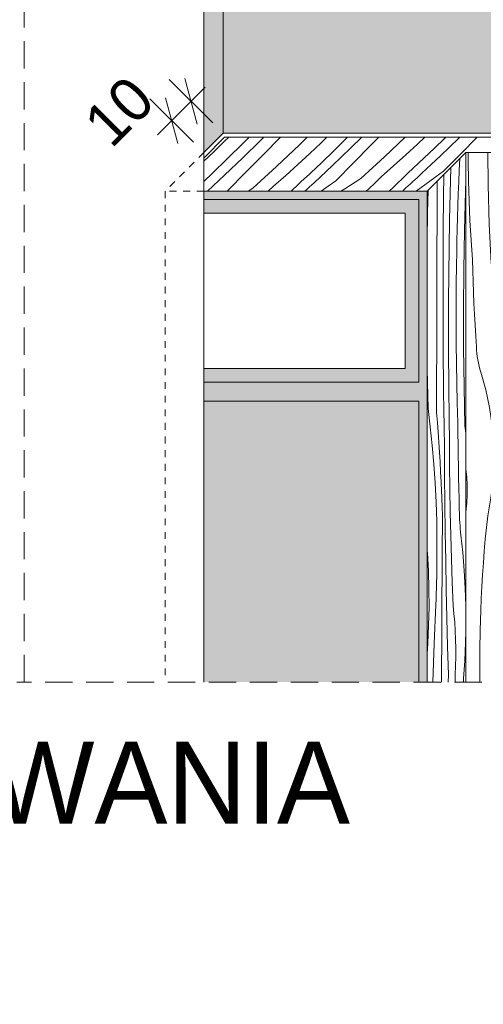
# Model space of a CAD drawing. Extents: x -366324 to -207045, y 68808 to 138616.
# Tile 124 of 170: x -220347 to -218648, y 89684 to 93295. Entities that reach past the tile are written whole.
import ezdxf

# ---------------------------------------------------------------- set-up
doc = ezdxf.new("R2010")
doc.units = 0
doc.header["$MEASUREMENT"] = 0
for name, pattern in [('Dashed', [564.444447, 282.222223, -282.222223]), ('Hidden Line', [50, 25, -25]), ('Krawędzie ukryte', [150, 100, -50])]:
    doc.linetypes.add(name, pattern=pattern)
for name, color, linetype, lineweight, true_color in [('Arch kolorystyka_Nr_Pióra__2', 7, 'Continuous', 13, 0x7f7f7f), ('Arch kolorystyka_Nr_Pióra__22', 7, 'Continuous', 9, 0x7f7f7f), ('Arch kolorystyka_Nr_Pióra__61', 7, 'Continuous', 20, 0x4d4d4d), ('Arch kolorystyka_Nr_Pióra__81', 7, 'Continuous', 9, 0x5d5d5d), ('Arch okna_Nr_Pióra__81', 7, 'Continuous', 9, 0x5d5d5d)]:
    doc.layers.add(name, color=color, linetype=linetype, lineweight=lineweight, true_color=true_color)
for name, color, linetype, lineweight in [('Arch kolorystyka_Nr_Pióra__41', 7, 'Continuous', 15), ('Arch okna_Nr_Pióra__21', 7, 'Continuous', 9), ('Arch opisy_Nr_Pióra__21', 7, 'Continuous', 9), ('Arch wymiary_Nr_Pióra__21', 7, 'Continuous', 9), ('Arch ściany zewnętrzne_Nr_Pióra__21', 7, 'Continuous', 9), ('INWENT.ŚCIANY_Nr_Pióra__21', 7, 'Continuous', 9)]:
    doc.layers.add(name, color=color, linetype=linetype, lineweight=lineweight)
doc.layers.add('Arch wymiary', color=7, linetype='Continuous')
doc.styles.add('GENERATED_STYLE_1', font='txt')
doc.styles.add('GENERATED_STYLE_3', font='txt')
doc.dimstyles.new('GENERATED_STYLE__1', dxfattribs={"dimtxt": 160.000002, "dimasz": 114, "dimexe": 0.18, "dimexo": 0, "dimgap": 0.09, "dimtad": 1, "dimdec": 0, "dimlfac": 0.1, "dimzin": 0, "dimdsep": 46, "dimtxsty": 'GENERATED_STYLE_1', "dimblk": 'ARROWHEAD_2', "dimblk1": 'ARROWHEAD_2', "dimblk2": 'ARROWHEAD_2', "dimcen": 0.09, "dimclrd": 7, "dimclre": 7, "dimclrt": 7, "dimazin": 0, "dimtfac": 1, "dimtdec": 4, "dimtmove": 2, "dimatfit": 3, "dimfxl": 0, "dimtolj": 1, "dimtzin": 0, "dimarcsym": 0})

# ---------------------------------------------------------------- blocks, each defined once
blk = doc.blocks.new('*X52')
at = {"layer": 'Arch kolorystyka_Nr_Pióra__22', "linetype": 'Continuous'}
for p, q in [((-219637.7, 92808.4), (-219596.6, 92848.5)), ((-219596.6, 92848.5), (-219581.4, 92863.6)), ((-219585.3, 92785), (-219529.7, 92839.9)), ((-219530.2, 92788.2), (-219465.2, 92851.5)), ((-219529.7, 92839.9), (-219506.3, 92863.6)), ((-219465.2, 92851.5), (-219452.9, 92863.6)), ((-219455.4, 92799.2), (-219391.8, 92863.6)), ((-219405.9, 92756), (-219322.4, 92835.4)), ((-219322.4, 92835.4), (-219293.8, 92863.6)), ((-219284.6, 92803.5), (-219242.4, 92843.5)), ((-219242.4, 92843.5), (-219221.8, 92863.6)), ((-219189.9, 92820.2), (-219145.9, 92863.6)), ((-219134.9, 92823.3), (-219093.5, 92863.6)), ((-219124.5, 92769.1), (-219060, 92834.4)), ((-219060, 92834.4), (-219031.2, 92863.6)), ((-219010.6, 92791.2), (-218934.3, 92863.6)), ((-218932.6, 92798.6), (-218889.3, 92838.6)), ((-218889.3, 92838.6), (-218862.9, 92863.6)), ((-218851.5, 92800.5), (-218794.6, 92855.3)), ((-218805.8, 92795.1), (-218739.5, 92858.4)), ((-218794.6, 92855.3), (-218786.2, 92863.6)), ((-218739.5, 92858.4), (-218734.2, 92863.6)), ((-218729.2, 92804.2), (-218670.5, 92863.6)), ((-219672.8, 92775.2), (-219637.7, 92808.4)), ((-219519.9, 92733.9), (-219455.4, 92799.2)), ((-219327.9, 92763.4), (-219284.6, 92803.5)), ((-219246.8, 92765.3), (-219189.9, 92820.2)), ((-219201.1, 92760), (-219134.9, 92823.3)), ((-218976.9, 92758.6), (-218932.6, 92798.6)), ((-218861.2, 92791.3), (-218851.5, 92800.5)), ((-218793.7, 92738.9), (-218729.2, 92804.2)), ((-219642.1, 92730.2), (-219585.3, 92785)), ((-219596.5, 92724.9), (-219530.2, 92788.2)), ((-219372.3, 92723.4), (-219327.9, 92763.4)), ((-219256.5, 92756.1), (-219246.8, 92765.3)), ((-219189, 92703.8), (-219124.5, 92769.1)), ((-219097.5, 92711.9), (-219010.6, 92791.2)), ((-218900.3, 92754.4), (-218890.4, 92763.6)), ((-218890.4, 92763.6), (-218880.6, 92772.8)), ((-218880.6, 92772.8), (-218870.9, 92782)), ((-218873.2, 92731.9), (-218805.8, 92795.1)), ((-218870.9, 92782), (-218861.2, 92791.3)), ((-219651.8, 92721), (-219642.1, 92730.2)), ((-219584.4, 92668.6), (-219519.9, 92733.9)), ((-219492.8, 92676.8), (-219405.9, 92756)), ((-219295.6, 92719.3), (-219285.8, 92728.5)), ((-219285.8, 92728.5), (-219276, 92737.7)), ((-219276, 92737.7), (-219266.2, 92746.9)), ((-219268.5, 92696.7), (-219201.1, 92760)), ((-219266.2, 92746.9), (-219256.5, 92756.1)), ((-219022.3, 92718.6), (-218976.9, 92758.6)), ((-218978.5, 92679.4), (-218930, 92726.8)), ((-218930, 92726.8), (-218920.1, 92736)), ((-218920.1, 92736), (-218910.2, 92745.2)), ((-218910.2, 92745.2), (-218900.3, 92754.4)), ((-218881.5, 92724.1), (-218873.2, 92731.9)), ((-218793.7, 92738.9), (-218821.7, 92719.1)), ((-219672.8, 92701.2), (-219671.3, 92702.6)), ((-219671.3, 92702.6), (-219661.6, 92711.8)), ((-219661.6, 92711.8), (-219651.8, 92721)), ((-219659.6, 92665.6), (-219596.5, 92724.9)), ((-219417.7, 92683.5), (-219372.3, 92723.4)), ((-219352, 92665.6), (-219325.4, 92691.7)), ((-219325.4, 92691.7), (-219315.4, 92700.9)), ((-219315.4, 92700.9), (-219305.5, 92710.1)), ((-219305.5, 92710.1), (-219295.6, 92719.3)), ((-219276.9, 92689), (-219268.5, 92696.7)), ((-219189, 92703.8), (-219217, 92683.9)), ((-219097.5, 92711.9), (-219156.3, 92674.8)), ((-219068.4, 92674.4), (-219045.2, 92696.5)), ((-219045.2, 92696.5), (-219022.3, 92718.6)), ((-218923.6, 92685.3), (-218915.1, 92693.1)), ((-218915.1, 92693.1), (-218906.7, 92700.8)), ((-218906.7, 92700.8), (-218898.3, 92708.6)), ((-218898.3, 92708.6), (-218889.9, 92716.3)), ((-218889.9, 92716.3), (-218881.5, 92724.1)), ((-218849.2, 92699.1), (-218876.1, 92679.1)), ((-218821.7, 92719.1), (-218849.2, 92699.1)), ((-219584.4, 92668.6), (-219588.6, 92665.6)), ((-219492.8, 92676.8), (-219510.5, 92665.6)), ((-219436.2, 92665.6), (-219417.7, 92683.5)), ((-219302.1, 92665.6), (-219302, 92665.7)), ((-219302, 92665.7), (-219293.6, 92673.4)), ((-219293.6, 92673.4), (-219285.3, 92681.2)), ((-219285.3, 92681.2), (-219276.9, 92689)), ((-219217, 92683.9), (-219242.3, 92665.6)), ((-219156.3, 92674.8), (-219170, 92665.6)), ((-219077.7, 92665.6), (-219068.4, 92674.4)), ((-218992.8, 92665.6), (-218978.5, 92679.4)), ((-218944.8, 92665.6), (-218940.5, 92669.8)), ((-218940.5, 92669.8), (-218932, 92677.6)), ((-218932, 92677.6), (-218923.6, 92685.3)), ((-218876.1, 92679.1), (-218893.9, 92665.6))]:
    blk.add_line(p, q, dxfattribs=at)
blk = doc.blocks.new('Wypełnienie_26')
at = {"layer": 'Arch kolorystyka_Nr_Pióra__22', "linetype": 'Dashed'}
blk.add_blockref('*X52', (0, 0), dxfattribs=at)
blk = doc.blocks.new('*X54')
at = {"layer": 'Arch kolorystyka_Nr_Pióra__22', "linetype": 'Continuous'}
for p, q in [((-218703.9, 92775.7), (-218703.9, 92807)), ((-218631, 92688.4), (-218631.8, 92807)), ((-218533.3, 92741.2), (-218532.8, 92807)), ((-218472.1, 92717.6), (-218472.5, 92807)), ((-218418.5, 92795.7), (-218418.3, 92807)), ((-218343.7, 92784.6), (-218343.3, 92807)), ((-218271.7, 92768.4), (-218271, 92807)), ((-218172.2, 92795.7), (-218172.1, 92807)), ((-218112.4, 92768.6), (-218112.1, 92807)), ((-218058.3, 92732.2), (-218056.8, 92807)), ((-217982.4, 92793.5), (-217981.9, 92807)), ((-217911.5, 92704.9), (-217909.7, 92807)), ((-217812, 92732.2), (-217811.4, 92807)), ((-217752.2, 92705.1), (-217751.5, 92807)), ((-217696.1, 92767.8), (-217694.8, 92807)), ((-217622.2, 92730), (-217620, 92802.4)), ((-217620, 92802.4), (-217619.8, 92807)), ((-217548.8, 92784.8), (-217547.9, 92807)), ((-217450.8, 92786.7), (-217450.7, 92807)), ((-218702.8, 92703.2), (-218703.9, 92775.7)), ((-218419.1, 92696.6), (-218418.5, 92795.7)), ((-218343.7, 92712.1), (-218343.7, 92784.6)), ((-218270.8, 92624.9), (-218271.7, 92768.4)), ((-218173.1, 92677.7), (-218172.2, 92795.7)), ((-218111.9, 92654.1), (-218112.4, 92768.6)), ((-217983.5, 92721.1), (-217982.4, 92793.5)), ((-217698.1, 92668.7), (-217696.1, 92767.8)), ((-217551.3, 92641.4), (-217548.8, 92784.8)), ((-217451.8, 92668.7), (-217450.8, 92786.7)), ((-218534.1, 92623.2), (-218533.3, 92741.2)), ((-218058.9, 92633.1), (-218058.3, 92732.2)), ((-217812.9, 92614.2), (-217812, 92732.2)), ((-217623.3, 92657.6), (-217622.2, 92730)), ((-218700.6, 92630.8), (-218702.8, 92703.2)), ((-218470.3, 92603.2), (-218472.1, 92717.6)), ((-218418.4, 92597.5), (-218419.1, 92696.6)), ((-218342.6, 92639.7), (-218343.7, 92712.1)), ((-217983.5, 92648.6), (-217983.5, 92721.1)), ((-217910.6, 92561.4), (-217911.5, 92704.9)), ((-217751.7, 92590.6), (-217752.2, 92705.1)), ((-218626.8, 92545.1), (-218631, 92688.4)), ((-218173.9, 92559.6), (-218173.1, 92677.7)), ((-218110.1, 92539.6), (-218111.9, 92654.1)), ((-217698.7, 92569.6), (-217698.1, 92668.7)), ((-217623.3, 92585.1), (-217623.3, 92657.6)), ((-217452.7, 92550.7), (-217451.8, 92668.7)), ((-218697.4, 92558.4), (-218700.6, 92630.8)), ((-218534.9, 92505.1), (-218534.1, 92623.2)), ((-218340.4, 92567.3), (-218342.6, 92639.7)), ((-218266.6, 92481.5), (-218270.8, 92624.9)), ((-218058.2, 92534), (-218058.9, 92633.1)), ((-217982.4, 92576.2), (-217983.5, 92648.6)), ((-217550.4, 92497.9), (-217551.3, 92641.4)), ((-218467.4, 92488.7), (-218470.3, 92603.2)), ((-218416.4, 92498.4), (-218418.4, 92597.5)), ((-217813.7, 92496.1), (-217812.9, 92614.2)), ((-217749.9, 92476.1), (-217751.7, 92590.6)), ((-217622.2, 92512.7), (-217623.3, 92585.1)), ((-218693, 92486.1), (-218697.4, 92558.4)), ((-218337.2, 92494.9), (-218340.4, 92567.3)), ((-218174.7, 92441.6), (-218173.9, 92559.6)), ((-217980.2, 92503.8), (-217982.4, 92576.2)), ((-217906.4, 92418), (-217910.6, 92561.4)), ((-217698, 92470.5), (-217698.7, 92569.6)), ((-217453.5, 92432.6), (-217452.7, 92550.7)), ((-218619.1, 92401.8), (-218626.8, 92545.1)), ((-218107.2, 92425.2), (-218110.1, 92539.6)), ((-218056.2, 92434.8), (-218058.2, 92534)), ((-217620, 92440.3), (-217622.2, 92512.7)), ((-218687.6, 92413.9), (-218693, 92486.1)), ((-218535.7, 92387.1), (-218534.9, 92505.1)), ((-218463.3, 92374.3), (-218467.4, 92488.7)), ((-218415.9, 92481.7), (-218416.4, 92498.4)), ((-218415.4, 92465.1), (-218415.9, 92481.7)), ((-218332.8, 92422.6), (-218337.2, 92494.9)), ((-218258.9, 92338.3), (-218266.6, 92481.5)), ((-217977, 92431.4), (-217980.2, 92503.8)), ((-217814.5, 92378.1), (-217813.7, 92496.1)), ((-217747, 92361.7), (-217749.9, 92476.1)), ((-217546.1, 92354.5), (-217550.4, 92497.9)), ((-218414.8, 92448.4), (-218415.4, 92465.1)), ((-218414.2, 92431.8), (-218414.8, 92448.4)), ((-218175.5, 92323.6), (-218174.7, 92441.6)), ((-217696, 92371.3), (-217698, 92470.5)), ((-217616.8, 92367.9), (-217620, 92440.3)), ((-218686.8, 92373.9), (-218687.6, 92413.9)), ((-218619.1, 92401.8), (-218597.4, 92334.7)), ((-218413.6, 92415.1), (-218414.2, 92431.8)), ((-218412.9, 92398.5), (-218413.6, 92415.1)), ((-218327.4, 92350.4), (-218332.8, 92422.6)), ((-218103.1, 92310.8), (-218107.2, 92425.2)), ((-218055.7, 92418.2), (-218056.2, 92434.8)), ((-218055.2, 92401.5), (-218055.7, 92418.2)), ((-218054.6, 92384.9), (-218055.2, 92401.5)), ((-217972.6, 92359.1), (-217977, 92431.4)), ((-217898.7, 92274.8), (-217906.4, 92418)), ((-217454.3, 92314.6), (-217453.5, 92432.6)), ((-218685.7, 92334), (-218686.8, 92373.9)), ((-218535.7, 92387.1), (-218527.6, 92351.2)), ((-218462.7, 92360.3), (-218463.3, 92374.3)), ((-218412.2, 92381.8), (-218412.9, 92398.5)), ((-218411.5, 92365.2), (-218412.2, 92381.8)), ((-218410.5, 92279.5), (-218411.5, 92365.2)), ((-218054, 92368.3), (-218054.6, 92384.9)), ((-218053.4, 92351.6), (-218054, 92368.3)), ((-217815.3, 92260.1), (-217814.5, 92378.1)), ((-217695.5, 92354.7), (-217696, 92371.3)), ((-217612.4, 92295.6), (-217616.8, 92367.9)), ((-218684.3, 92294), (-218685.7, 92334)), ((-218597.4, 92334.7), (-218578.8, 92266.6)), ((-218527.6, 92351.2), (-218520, 92315.2)), ((-218462.1, 92346.3), (-218462.7, 92360.3)), ((-218461.4, 92332.3), (-218462.1, 92346.3)), ((-218460.8, 92318.2), (-218461.4, 92332.3)), ((-218326.6, 92310.4), (-218327.4, 92350.4)), ((-218258.9, 92338.3), (-218237.2, 92271.1)), ((-218052.7, 92335), (-218053.4, 92351.6)), ((-218052, 92318.3), (-218052.7, 92335)), ((-217967.2, 92286.8), (-217972.6, 92359.1)), ((-217742.9, 92247.3), (-217747, 92361.7)), ((-217695, 92338), (-217695.5, 92354.7)), ((-217694.4, 92321.4), (-217695, 92338)), ((-217538.5, 92211.3), (-217546.1, 92354.5)), ((-218682.7, 92254.1), (-218684.3, 92294)), ((-218520, 92315.2), (-218513.1, 92279)), ((-218460.1, 92304.2), (-218460.8, 92318.2)), ((-218459.5, 92290.2), (-218460.1, 92304.2)), ((-218325.5, 92270.5), (-218326.6, 92310.4)), ((-218175.5, 92323.6), (-218167.4, 92287.7)), ((-218102.5, 92296.8), (-218103.1, 92310.8)), ((-218101.9, 92282.8), (-218102.5, 92296.8)), ((-218051.3, 92301.7), (-218052, 92318.3)), ((-218050.3, 92215.9), (-218051.3, 92301.7)), ((-217693.8, 92304.7), (-217694.4, 92321.4)), ((-217693.2, 92288.1), (-217693.8, 92304.7)), ((-217607, 92223.3), (-217612.4, 92295.6)), ((-217455.1, 92196.6), (-217454.3, 92314.6)), ((-218578.8, 92266.6), (-218563.1, 92197.8)), ((-218513.1, 92279), (-218506.7, 92242.8)), ((-218458.8, 92276.2), (-218459.5, 92290.2)), ((-218458, 92262.2), (-218458.8, 92276.2)), ((-218456.3, 92157.4), (-218458, 92262.2)), ((-218408.4, 92193.7), (-218410.5, 92279.5)), ((-218324.1, 92230.5), (-218325.5, 92270.5)), ((-218237.2, 92271.1), (-218218.6, 92203.1)), ((-218167.4, 92287.7), (-218159.8, 92251.7)), ((-218101.2, 92268.7), (-218101.9, 92282.8)), ((-218100.6, 92254.7), (-218101.2, 92268.7)), ((-217966.4, 92246.9), (-217967.2, 92286.8)), ((-217898.7, 92274.8), (-217877, 92207.6)), ((-217815.3, 92260.1), (-217807.2, 92224.2)), ((-217692.5, 92271.4), (-217693.2, 92288.1)), ((-217691.8, 92254.8), (-217692.5, 92271.4)), ((-218680.8, 92214.2), (-218682.7, 92254.1)), ((-218506.7, 92242.8), (-218500.9, 92206.4)), ((-218322.5, 92190.6), (-218324.1, 92230.5)), ((-218159.8, 92251.7), (-218152.9, 92215.5)), ((-218099.9, 92240.7), (-218100.6, 92254.7)), ((-218099.2, 92226.7), (-218099.9, 92240.7)), ((-218098.5, 92212.7), (-218099.2, 92226.7)), ((-217965.3, 92207), (-217966.4, 92246.9)), ((-217807.2, 92224.2), (-217799.6, 92188.1)), ((-217742.3, 92233.3), (-217742.9, 92247.3)), ((-217741.7, 92219.2), (-217742.3, 92233.3)), ((-217691.1, 92238.2), (-217691.8, 92254.8)), ((-217690.1, 92152.4), (-217691.1, 92238.2)), ((-217606.2, 92183.4), (-217607, 92223.3)), ((-218678.6, 92174.3), (-218680.8, 92214.2)), ((-218563.1, 92197.8), (-218550.5, 92128.4)), ((-218500.9, 92206.4), (-218495.8, 92170)), ((-218405.4, 92108.1), (-218408.4, 92193.7)), ((-218320.6, 92150.7), (-218322.5, 92190.6)), ((-218218.6, 92203.1), (-218202.9, 92134.3)), ((-218152.9, 92215.5), (-218146.5, 92179.2)), ((-218097.8, 92198.6), (-218098.5, 92212.7)), ((-218096.1, 92093.9), (-218097.8, 92198.6)), ((-218048.2, 92130.2), (-218050.3, 92215.9)), ((-217963.9, 92167), (-217965.3, 92207)), ((-217877, 92207.6), (-217858.4, 92139.6)), ((-217799.6, 92188.1), (-217792.7, 92152)), ((-217741, 92205.2), (-217741.7, 92219.2)), ((-217740.4, 92191.2), (-217741, 92205.2)), ((-217739.7, 92177.2), (-217740.4, 92191.2)), ((-217538.5, 92211.3), (-217516.8, 92144.1)), ((-217455.1, 92196.6), (-217447, 92160.7)), ((-218676.1, 92134.4), (-218678.6, 92174.3)), ((-218495.8, 92170), (-218491.2, 92133.4)), ((-218453.7, 92052.7), (-218456.3, 92157.4)), ((-218318.4, 92110.8), (-218320.6, 92150.7)), ((-218146.5, 92179.2), (-218140.7, 92142.9)), ((-217962.3, 92127.1), (-217963.9, 92167)), ((-217792.7, 92152), (-217786.3, 92115.7)), ((-217739, 92163.2), (-217739.7, 92177.2)), ((-217738.3, 92149.1), (-217739, 92163.2)), ((-217737.6, 92135.1), (-217738.3, 92149.1)), ((-217688, 92066.7), (-217690.1, 92152.4)), ((-217605.1, 92143.4), (-217606.2, 92183.4)), ((-217447, 92160.7), (-217439.4, 92124.6)), ((-218673.3, 92094.6), (-218676.1, 92134.4)), ((-218550.5, 92128.4), (-218541, 92058.5)), ((-218491.2, 92133.4), (-218487.2, 92096.8)), ((-218202.9, 92134.3), (-218190.3, 92064.9)), ((-218140.7, 92142.9), (-218135.5, 92106.4)), ((-218045.2, 92044.5), (-218048.2, 92130.2)), ((-217960.4, 92087.2), (-217962.3, 92127.1)), ((-217858.4, 92139.6), (-217842.7, 92070.8)), ((-217786.3, 92115.7), (-217780.5, 92079.4)), ((-217735.9, 92030.4), (-217737.6, 92135.1)), ((-217603.7, 92103.5), (-217605.1, 92143.4)), ((-217516.8, 92144.1), (-217498.2, 92076.1)), ((-217439.4, 92124.6), (-217432.5, 92088.5)), ((-218672.8, 92082.7), (-218673.3, 92094.6)), ((-218671.8, 92070.9), (-218672.8, 92082.7)), ((-218484.7, 92080.9), (-218487.2, 92096.8)), ((-218482.6, 92064.9), (-218484.7, 92080.9)), ((-218401.3, 92022.4), (-218405.4, 92108.1)), ((-218315.9, 92070.9), (-218318.4, 92110.8)), ((-218135.5, 92106.4), (-218131, 92069.9)), ((-218093.5, 91989.2), (-218096.1, 92093.9)), ((-217958.1, 92047.3), (-217960.4, 92087.2)), ((-217780.5, 92079.4), (-217775.3, 92042.9)), ((-217602.1, 92063.6), (-217603.7, 92103.5)), ((-217498.2, 92076.1), (-217482.5, 92007.3)), ((-217432.5, 92088.5), (-217426.1, 92052.2)), ((-218670.4, 92059.1), (-218671.8, 92070.9)), ((-218668.7, 92047.4), (-218670.4, 92059.1)), ((-218666.5, 92035.8), (-218668.7, 92047.4)), ((-218541, 92058.5), (-218534.6, 91988.2)), ((-218480.9, 92048.8), (-218482.6, 92064.9)), ((-218479.5, 92032.8), (-218480.9, 92048.8)), ((-218450.2, 91948.1), (-218453.7, 92052.7)), ((-218313.1, 92031), (-218315.9, 92070.9)), ((-218190.3, 92064.9), (-218180.8, 91995)), ((-218131, 92069.9), (-218127, 92033.3)), ((-218041.1, 91958.9), (-218045.2, 92044.5)), ((-217955.7, 92007.4), (-217958.1, 92047.3)), ((-217842.7, 92070.8), (-217830.1, 92001.4)), ((-217775.3, 92042.9), (-217770.8, 92006.4)), ((-217685, 91981), (-217688, 92066.7)), ((-217600.2, 92023.7), (-217602.1, 92063.6)), ((-217426.1, 92052.2), (-217420.3, 92015.9)), ((-218663.9, 92024.2), (-218666.5, 92035.8)), ((-218660.9, 92012.8), (-218663.9, 92024.2)), ((-218657.5, 92001.4), (-218660.9, 92012.8)), ((-218478.6, 92016.6), (-218479.5, 92032.8)), ((-218478, 92000.5), (-218478.6, 92016.6)), ((-218396.2, 91936.8), (-218401.3, 92022.4)), ((-218312.6, 92019.2), (-218313.1, 92031)), ((-218311.6, 92007.4), (-218312.6, 92019.2)), ((-218310.2, 91995.6), (-218311.6, 92007.4)), ((-218124.5, 92017.4), (-218127, 92033.3)), ((-218122.4, 92001.4), (-218124.5, 92017.4)), ((-217952.9, 91967.5), (-217955.7, 92007.4)), ((-217770.8, 92006.4), (-217766.8, 91969.8)), ((-217733.3, 91925.7), (-217735.9, 92030.4)), ((-217597.9, 91983.8), (-217600.2, 92023.7)), ((-217482.5, 92007.3), (-217469.9, 91937.8)), ((-217420.3, 92015.9), (-217415.1, 91979.4)), ((-218639.4, 91937.4), (-218657.5, 92001.4)), ((-218534.6, 91988.2), (-218531.4, 91917.7)), ((-218479.3, 91905.6), (-218477.9, 91968.2)), ((-218477.8, 91984.4), (-218478, 92000.5)), ((-218477.9, 91968.2), (-218477.8, 91984.4)), ((-218308.5, 91983.9), (-218310.2, 91995.6)), ((-218306.3, 91972.3), (-218308.5, 91983.9)), ((-218303.7, 91960.7), (-218306.3, 91972.3)), ((-218180.8, 91995), (-218174.4, 91924.7)), ((-218120.7, 91985.3), (-218122.4, 92001.4)), ((-218119.3, 91969.2), (-218120.7, 91985.3)), ((-218118.4, 91953.1), (-218119.3, 91969.2)), ((-218090, 91884.5), (-218093.5, 91989.2)), ((-217830.1, 92001.4), (-217820.6, 91931.4)), ((-217764.3, 91953.9), (-217766.8, 91969.8)), ((-217680.9, 91895.4), (-217685, 91981)), ((-217595.5, 91943.9), (-217597.9, 91983.8)), ((-217415.1, 91979.4), (-217412.8, 91960.5)), ((-218625.5, 91872.3), (-218639.4, 91937.4)), ((-218445.9, 91843.4), (-218450.2, 91948.1)), ((-218390.1, 91851.3), (-218396.2, 91936.8)), ((-218300.7, 91949.3), (-218303.7, 91960.7)), ((-218297.3, 91937.9), (-218300.7, 91949.3)), ((-218279.2, 91873.9), (-218297.3, 91937.9)), ((-218117.8, 91937), (-218118.4, 91953.1)), ((-218117.6, 91920.9), (-218117.8, 91937)), ((-218036, 91873.3), (-218041.1, 91958.9)), ((-217952.3, 91955.7), (-217952.9, 91967.5)), ((-217951.4, 91943.9), (-217952.3, 91955.7)), ((-217950, 91932.1), (-217951.4, 91943.9)), ((-217948.3, 91920.4), (-217950, 91932.1)), ((-217762.2, 91937.9), (-217764.3, 91953.9)), ((-217760.5, 91921.8), (-217762.2, 91937.9)), ((-217592.7, 91904), (-217595.5, 91943.9)), ((-217469.9, 91937.8), (-217460.4, 91867.9)), ((-218531.4, 91917.7), (-218531.2, 91847.2)), ((-218480.5, 91842.9), (-218479.3, 91905.6)), ((-218174.4, 91924.7), (-218171.2, 91854.2)), ((-218119.1, 91842), (-218117.7, 91904.7)), ((-218117.7, 91904.7), (-218117.6, 91920.9)), ((-217946.1, 91908.8), (-217948.3, 91920.4)), ((-217943.5, 91897.2), (-217946.1, 91908.8)), ((-217940.5, 91885.7), (-217943.5, 91897.2)), ((-217820.6, 91931.4), (-217814.2, 91861.2)), ((-217759.1, 91905.7), (-217760.5, 91921.8)), ((-217758.2, 91889.6), (-217759.1, 91905.7)), ((-217729.8, 91821), (-217733.3, 91925.7)), ((-217675.8, 91809.8), (-217680.9, 91895.4)), ((-217592.1, 91892.2), (-217592.7, 91904)), ((-218615.8, 91806.5), (-218625.5, 91872.3)), ((-218265.3, 91808.8), (-218279.2, 91873.9)), ((-218085.7, 91779.9), (-218090, 91884.5)), ((-218029.9, 91787.8), (-218036, 91873.3)), ((-217937.1, 91874.4), (-217940.5, 91885.7)), ((-217919, 91810.4), (-217937.1, 91874.4)), ((-217814.2, 91861.2), (-217811, 91790.7)), ((-217757.6, 91873.5), (-217758.2, 91889.6)), ((-217757.4, 91857.3), (-217757.6, 91873.5)), ((-217591.2, 91880.4), (-217592.1, 91892.2)), ((-217589.8, 91868.6), (-217591.2, 91880.4)), ((-217588.1, 91856.9), (-217589.8, 91868.6)), ((-217460.4, 91867.9), (-217454, 91797.7)), ((-218532.6, 91806), (-218531.8, 91826.5)), ((-218531.8, 91826.5), (-218531.2, 91847.2)), ((-218481.6, 91780.2), (-218480.5, 91842.9)), ((-218440.7, 91738.8), (-218445.9, 91843.4)), ((-218383, 91765.9), (-218390.1, 91851.3)), ((-218171.2, 91854.2), (-218171, 91783.6)), ((-218120.3, 91779.4), (-218119.1, 91842)), ((-217758.9, 91778.5), (-217757.5, 91841.2)), ((-217757.5, 91841.2), (-217757.4, 91857.3)), ((-217585.9, 91845.3), (-217588.1, 91856.9)), ((-217583.3, 91833.7), (-217585.9, 91845.3)), ((-217580.3, 91822.2), (-217583.3, 91833.7)), ((-218610.5, 91740.2), (-218615.8, 91806.5)), ((-218533.6, 91785.4), (-218532.6, 91806)), ((-218255.6, 91743), (-218265.3, 91808.8)), ((-218022.8, 91702.3), (-218029.9, 91787.8)), ((-217905.1, 91745.3), (-217919, 91810.4)), ((-217811, 91790.7), (-217810.8, 91720.1)), ((-217725.4, 91716.4), (-217729.8, 91821)), ((-217669.7, 91724.3), (-217675.8, 91809.8)), ((-217576.9, 91810.9), (-217580.3, 91822.2)), ((-217558.8, 91746.9), (-217576.9, 91810.9)), ((-217454, 91797.7), (-217450.8, 91727.2)), ((-218536.6, 91744.2), (-218535, 91764.8)), ((-218535, 91764.8), (-218533.6, 91785.4)), ((-218482.7, 91717.5), (-218481.6, 91780.2)), ((-218374.9, 91680.5), (-218383, 91765.9)), ((-218172.4, 91742.4), (-218171.6, 91763)), ((-218171.6, 91763), (-218171, 91783.6)), ((-218121.4, 91716.7), (-218120.3, 91779.4)), ((-218080.5, 91675.3), (-218085.7, 91779.9)), ((-217760.1, 91715.9), (-217758.9, 91778.5)), ((-218609.5, 91673.6), (-218610.5, 91740.2)), ((-218540.6, 91703.2), (-218538.5, 91723.7)), ((-218538.5, 91723.7), (-218536.6, 91744.2)), ((-218483.6, 91654.9), (-218482.7, 91717.5)), ((-218434.6, 91634.2), (-218440.7, 91738.8)), ((-218250.3, 91676.7), (-218255.6, 91743)), ((-218174.8, 91701.3), (-218173.4, 91721.9)), ((-218173.4, 91721.9), (-218172.4, 91742.4)), ((-218122.5, 91654), (-218121.4, 91716.7)), ((-217895.4, 91679.5), (-217905.1, 91745.3)), ((-217811.3, 91699.5), (-217810.8, 91720.1)), ((-217761.2, 91653.2), (-217760.1, 91715.9)), ((-217720.2, 91611.8), (-217725.4, 91716.4)), ((-217662.6, 91638.8), (-217669.7, 91724.3)), ((-217544.9, 91681.8), (-217558.8, 91746.9)), ((-217450.8, 91727.2), (-217450.6, 91656.6)), ((-218559, 91540.2), (-218543, 91682.7)), ((-218543, 91682.7), (-218540.6, 91703.2)), ((-218365.8, 91649.6), (-218374.9, 91680.5)), ((-218178.3, 91660.2), (-218176.4, 91680.7)), ((-218176.4, 91680.7), (-218174.8, 91701.3)), ((-218014.7, 91617), (-218022.8, 91702.3)), ((-217890.1, 91613.1), (-217895.4, 91679.5)), ((-217813.2, 91658.3), (-217812.2, 91678.9)), ((-217812.2, 91678.9), (-217811.3, 91699.5)), ((-217535.2, 91616), (-217544.9, 91681.8)), ((-218709.3, 91618.2), (-218712.8, 91647.5)), ((-218612.8, 91607.2), (-218609.5, 91673.6)), ((-218484.4, 91592.2), (-218483.6, 91654.9)), ((-218358.4, 91618.3), (-218365.8, 91649.6)), ((-218249.3, 91610.1), (-218250.3, 91676.7)), ((-218180.4, 91639.7), (-218178.3, 91660.2)), ((-218123.4, 91591.3), (-218122.5, 91654)), ((-218074.4, 91570.7), (-218080.5, 91675.3)), ((-217814.6, 91637.8), (-217813.2, 91658.3)), ((-217762.2, 91590.5), (-217761.2, 91653.2)), ((-217451.1, 91636), (-217450.6, 91656.6)), ((-218707.4, 91586.1), (-218709.3, 91618.2)), ((-218620.4, 91541.1), (-218612.8, 91607.2)), ((-218427.7, 91529.7), (-218434.6, 91634.2)), ((-218352.9, 91586.6), (-218358.4, 91618.3)), ((-218252.6, 91543.7), (-218249.3, 91610.1)), ((-218198.8, 91476.7), (-218182.8, 91619.2)), ((-218182.8, 91619.2), (-218180.4, 91639.7)), ((-218005.6, 91586.1), (-218014.7, 91617)), ((-217889.1, 91546.6), (-217890.1, 91613.1)), ((-217818.1, 91596.7), (-217816.2, 91617.2)), ((-217816.2, 91617.2), (-217814.6, 91637.8)), ((-217714.2, 91507.2), (-217720.2, 91611.8)), ((-217654.5, 91553.5), (-217662.6, 91638.8)), ((-217529.9, 91549.6), (-217535.2, 91616)), ((-217453, 91594.8), (-217452, 91615.4)), ((-217452, 91615.4), (-217451.1, 91636)), ((-218707.3, 91553.9), (-218707.4, 91586.1)), ((-218485.1, 91529.5), (-218484.4, 91592.2)), ((-218349.1, 91554.7), (-218352.9, 91586.6)), ((-218124.2, 91528.7), (-218123.4, 91591.3)), ((-218067.5, 91466.2), (-218074.4, 91570.7)), ((-217998.2, 91554.8), (-218005.6, 91586.1)), ((-217822.6, 91555.7), (-217820.2, 91576.2)), ((-217820.2, 91576.2), (-217818.1, 91596.7)), ((-217763.2, 91527.8), (-217762.2, 91590.5)), ((-217456, 91553.7), (-217454.4, 91574.3)), ((-217454.4, 91574.3), (-217453, 91594.8)), ((-218709, 91521.8), (-218707.3, 91553.9)), ((-218632.3, 91475.6), (-218620.4, 91541.1)), ((-218571.6, 91397.3), (-218559, 91540.2)), ((-218347.2, 91522.6), (-218349.1, 91554.7)), ((-218260.2, 91477.6), (-218252.6, 91543.7)), ((-217992.7, 91523.1), (-217998.2, 91554.8)), ((-217892.4, 91480.2), (-217889.1, 91546.6)), ((-217838.6, 91413.2), (-217822.6, 91555.7)), ((-217645.4, 91522.6), (-217654.5, 91553.5)), ((-217528.9, 91483.1), (-217529.9, 91549.6)), ((-217457.9, 91533.2), (-217456, 91553.7)), ((-218712.6, 91489.8), (-218709, 91521.8)), ((-218485.8, 91466.8), (-218485.1, 91529.5)), ((-218419.9, 91425.3), (-218427.7, 91529.7)), ((-218347.1, 91490.4), (-218347.2, 91522.6)), ((-218124.9, 91466), (-218124.2, 91528.7)), ((-217988.9, 91491.2), (-217992.7, 91523.1)), ((-217764, 91465.2), (-217763.2, 91527.8)), ((-217707.3, 91402.7), (-217714.2, 91507.2)), ((-217638, 91491.3), (-217645.4, 91522.6)), ((-217462.4, 91492.2), (-217460, 91512.7)), ((-217460, 91512.7), (-217457.9, 91533.2)), ((-218712.8, 91487.4), (-218712.6, 91489.8)), ((-218636.8, 91432.3), (-218632.3, 91475.6)), ((-218486.8, 91348.8), (-218485.8, 91466.8)), ((-218348.8, 91458.2), (-218347.1, 91490.4)), ((-218272.1, 91412.1), (-218260.2, 91477.6)), ((-218211.4, 91333.8), (-218198.8, 91476.7)), ((-218125.6, 91403.3), (-218124.9, 91466)), ((-218059.7, 91361.8), (-218067.5, 91466.2)), ((-217987, 91459), (-217988.9, 91491.2)), ((-217900, 91414.1), (-217892.4, 91480.2)), ((-217764.7, 91402.5), (-217764, 91465.2)), ((-217632.5, 91459.6), (-217638, 91491.3)), ((-217532.2, 91416.6), (-217528.9, 91483.1)), ((-217478.4, 91349.6), (-217462.4, 91492.2)), ((-218641, 91389), (-218636.8, 91432.3)), ((-218359.8, 91327.4), (-218352.4, 91426.3)), ((-218352.4, 91426.3), (-218348.8, 91458.2)), ((-217988.6, 91394.7), (-217986.9, 91426.9)), ((-217986.9, 91426.9), (-217987, 91459)), ((-217628.7, 91427.6), (-217632.5, 91459.6)), ((-217626.8, 91395.5), (-217628.7, 91427.6)), ((-218580.9, 91254.1), (-218571.6, 91397.3)), ((-218424.2, 91310.9), (-218419.9, 91425.3)), ((-218276.6, 91368.8), (-218272.1, 91412.1)), ((-218126.6, 91285.3), (-218125.6, 91403.3)), ((-217992.2, 91362.8), (-217988.6, 91394.7)), ((-217911.9, 91348.6), (-217900, 91414.1)), ((-217851.2, 91270.3), (-217838.6, 91413.2)), ((-217765.4, 91339.8), (-217764.7, 91402.5)), ((-217699.5, 91298.3), (-217707.3, 91402.7)), ((-217626.7, 91363.3), (-217626.8, 91395.5)), ((-217539.8, 91350.5), (-217532.2, 91416.6)), ((-218644.8, 91345.6), (-218641, 91389)), ((-218280.8, 91325.5), (-218276.6, 91368.8)), ((-218064, 91247.4), (-218059.7, 91361.8)), ((-217999.6, 91263.9), (-217992.2, 91362.8)), ((-217628.4, 91331.2), (-217626.7, 91363.3)), ((-218648.2, 91302.2), (-218644.8, 91345.6)), ((-218487.8, 91230.8), (-218486.8, 91348.8)), ((-218365.8, 91228.4), (-218359.8, 91327.4)), ((-218284.6, 91282.1), (-218280.8, 91325.5)), ((-218220.7, 91190.6), (-218211.4, 91333.8)), ((-217916.4, 91305.3), (-217911.9, 91348.6)), ((-217766.4, 91221.8), (-217765.4, 91339.8)), ((-217632, 91299.2), (-217628.4, 91331.2)), ((-217551.6, 91285.1), (-217539.8, 91350.5)), ((-217491, 91206.7), (-217478.4, 91349.6)), ((-218651.3, 91258.8), (-218648.2, 91302.2)), ((-218427.3, 91196.5), (-218424.2, 91310.9)), ((-218288, 91238.7), (-218284.6, 91282.1)), ((-218127.6, 91167.2), (-218126.6, 91285.3)), ((-217920.6, 91262), (-217916.4, 91305.3)), ((-217703.8, 91183.9), (-217699.5, 91298.3)), ((-217639.4, 91200.4), (-217632, 91299.2)), ((-217556.2, 91241.8), (-217551.6, 91285.1)), ((-218653.9, 91215.4), (-218651.3, 91258.8)), ((-218586.8, 91110.8), (-218580.9, 91254.1)), ((-218067.1, 91133), (-218064, 91247.4)), ((-218005.6, 91164.9), (-217999.6, 91263.9)), ((-217924.4, 91218.6), (-217920.6, 91262)), ((-217860.5, 91127.1), (-217851.2, 91270.3)), ((-218656.1, 91171.9), (-218653.9, 91215.4)), ((-218488.8, 91112.7), (-218487.8, 91230.8)), ((-218370.5, 91129.4), (-218365.8, 91228.4)), ((-218291, 91195.3), (-218288, 91238.7)), ((-217927.8, 91175.2), (-217924.4, 91218.6)), ((-217767.4, 91103.7), (-217766.4, 91221.8)), ((-217560.4, 91198.5), (-217556.2, 91241.8)), ((-218429.2, 91082), (-218427.3, 91196.5)), ((-218293.7, 91151.9), (-218291, 91195.3)), ((-218226.6, 91047.3), (-218220.7, 91190.6)), ((-217930.8, 91131.8), (-217927.8, 91175.2)), ((-217706.9, 91069.4), (-217703.8, 91183.9)), ((-217645.4, 91101.4), (-217639.4, 91200.4)), ((-217564.2, 91155.1), (-217560.4, 91198.5)), ((-217500.3, 91063.6), (-217491, 91206.7)), ((-218657.9, 91128.4), (-218656.1, 91171.9)), ((-218295.9, 91108.4), (-218293.7, 91151.9)), ((-218128.6, 91049.2), (-218127.6, 91167.2)), ((-218010.3, 91065.9), (-218005.6, 91164.9)), ((-217567.6, 91111.7), (-217564.2, 91155.1)), ((-218660.1, 91056), (-218657.9, 91128.4)), ((-218589.3, 90967.4), (-218586.8, 91110.8)), ((-218489.7, 90994.7), (-218488.8, 91112.7)), ((-218373.9, 91030.3), (-218370.5, 91129.4)), ((-218297.7, 91064.9), (-218295.9, 91108.4)), ((-218069, 91018.5), (-218067.1, 91133)), ((-217933.5, 91088.3), (-217930.8, 91131.8)), ((-217866.4, 90983.8), (-217860.5, 91127.1)), ((-217768.4, 90985.7), (-217767.4, 91103.7)), ((-217650.1, 91002.4), (-217645.4, 91101.4)), ((-217570.6, 91068.3), (-217567.6, 91111.7)), ((-218429.9, 90967.5), (-218429.2, 91082)), ((-218299.9, 90992.5), (-218297.7, 91064.9)), ((-218013.7, 90966.8), (-218010.3, 91065.9)), ((-217935.7, 91044.9), (-217933.5, 91088.3)), ((-217708.8, 90955), (-217706.9, 91069.4)), ((-217573.3, 91024.8), (-217570.6, 91068.3)), ((-218661.2, 90983.6), (-218660.1, 91056)), ((-218375.9, 90931.2), (-218373.9, 91030.3)), ((-218229.1, 90903.9), (-218226.6, 91047.3)), ((-218129.5, 90931.2), (-218128.6, 91049.2)), ((-217937.5, 91001.4), (-217935.7, 91044.9)), ((-217506.2, 90920.3), (-217500.3, 91063.6)), ((-218490.6, 90876.7), (-218489.7, 90994.7)), ((-218069.7, 90904), (-218069, 91018.5)), ((-217939.7, 90929), (-217937.5, 91001.4)), ((-217653.5, 90903.3), (-217650.1, 91002.4)), ((-217575.5, 90981.4), (-217573.3, 91024.8)), ((-218661.2, 90911.1), (-218661.2, 90983.6)), ((-218588.6, 90865.6), (-218589.3, 90967.4)), ((-218429.5, 90865.6), (-218429.9, 90967.5)), ((-218301, 90920.1), (-218299.9, 90992.5)), ((-218015.7, 90867.7), (-218013.7, 90966.8)), ((-217868.4, 90865.6), (-217866.4, 90983.8)), ((-217769.3, 90867.7), (-217768.4, 90985.7)), ((-217577.3, 90937.9), (-217575.5, 90981.4)), ((-218376.3, 90865.6), (-218375.9, 90931.2)), ((-218130, 90865.6), (-218129.5, 90931.2)), ((-217940.7, 90865.6), (-217939.7, 90929)), ((-217709.4, 90865.6), (-217708.8, 90955)), ((-217579.5, 90865.6), (-217577.3, 90937.9)), ((-218660.6, 90865.6), (-218661.2, 90911.1)), ((-218301, 90865.6), (-218301, 90920.1)), ((-218228.8, 90865.6), (-218229.1, 90903.9)), ((-218069.6, 90865.6), (-218069.7, 90904)), ((-217654.2, 90865.6), (-217653.5, 90903.3)), ((-217507.1, 90865.6), (-217506.2, 90920.3)), ((-218490.7, 90865.6), (-218490.6, 90876.7)), ((-218015.7, 90865.6), (-218015.7, 90867.7)), ((-217769.4, 90865.6), (-217769.3, 90867.7))]:
    blk.add_line(p, q, dxfattribs=at)
blk = doc.blocks.new('Wypełnienie_27')
at = {"layer": 'Arch kolorystyka_Nr_Pióra__22', "linetype": 'Dashed'}
blk.add_blockref('*X54', (0, 0), dxfattribs=at)
blk = doc.blocks.new('*X56')
at = {"layer": 'Arch kolorystyka_Nr_Pióra__22', "linetype": 'Continuous'}
for p, q in [((-218736.9, 92742.9), (-218733.9, 92785.9)), ((-218793.9, 92641.7), (-218792.7, 92727.1)), ((-218769.8, 92658.2), (-218767.1, 92752.7)), ((-218738.6, 92699.6), (-218736.9, 92742.9)), ((-218817.4, 92679.6), (-218817.3, 92702.5)), ((-218740.1, 92656.3), (-218738.6, 92699.6)), ((-218714.1, 92664.6), (-218712.8, 92705.3)), ((-218852.7, 92585), (-218850.6, 92669.2)), ((-218817.8, 92561.6), (-218817.4, 92679.6)), ((-218772, 92559.3), (-218769.8, 92658.2)), ((-218741.6, 92612.9), (-218740.1, 92656.3)), ((-218717.6, 92521.4), (-218714.1, 92664.6)), ((-218795.1, 92527.3), (-218793.9, 92641.7)), ((-218854.2, 92487.3), (-218852.7, 92585)), ((-218742.8, 92569.6), (-218741.6, 92612.9)), ((-218818.2, 92443.6), (-218817.8, 92561.6)), ((-218773.8, 92460.2), (-218772, 92559.3)), ((-218744, 92526.1), (-218742.8, 92569.6)), ((-218795.8, 92412.8), (-218795.1, 92527.3)), ((-218745, 92482.7), (-218744, 92526.1)), ((-218719.8, 92378.1), (-218717.6, 92521.4)), ((-218745.8, 92439.2), (-218745, 92482.7)), ((-218818.5, 92325.5), (-218818.2, 92443.6)), ((-218775, 92361.2), (-218773.8, 92460.2)), ((-218746.5, 92395.7), (-218745.8, 92439.2)), ((-218796.1, 92298.4), (-218795.8, 92412.8)), ((-218747.3, 92323.3), (-218746.5, 92395.7)), ((-218720.7, 92234.7), (-218719.8, 92378.1)), ((-218775.8, 92262), (-218775, 92361.2)), ((-218818.8, 92207.5), (-218818.5, 92325.5)), ((-218795.9, 92183.9), (-218796.1, 92298.4)), ((-218747.7, 92250.9), (-218747.3, 92323.3)), ((-218776, 92162.9), (-218775.8, 92262)), ((-218747.7, 92178.4), (-218747.7, 92250.9)), ((-218720.4, 92091.2), (-218720.7, 92234.7)), ((-218819.2, 92089.5), (-218818.8, 92207.5)), ((-218795.2, 92069.4), (-218795.9, 92183.9)), ((-218775.8, 92063.8), (-218776, 92162.9)), ((-218747.3, 92106), (-218747.7, 92178.4)), ((-218819.5, 91971.4), (-218819.2, 92089.5)), ((-218746.5, 92033.6), (-218747.3, 92106)), ((-218718.8, 91947.8), (-218720.4, 92091.2)), ((-218794.1, 91955), (-218795.2, 92069.4)), ((-218775, 91964.7), (-218775.8, 92063.8)), ((-218853.9, 92011.3), (-218854.2, 92037.7)), ((-218851, 91868.1), (-218853.9, 92011.3)), ((-218745.3, 91961.2), (-218746.5, 92033.6)), ((-218819.7, 91853.4), (-218819.5, 91971.4)), ((-218792.6, 91840.6), (-218794.1, 91955)), ((-218774.8, 91948), (-218775, 91964.7)), ((-218774.6, 91931.4), (-218774.8, 91948)), ((-218743.7, 91888.9), (-218745.3, 91961.2)), ((-218715.9, 91804.6), (-218718.8, 91947.8)), ((-218774.4, 91914.7), (-218774.6, 91931.4)), ((-218774.2, 91898.1), (-218774.4, 91914.7)), ((-218774, 91881.4), (-218774.2, 91898.1)), ((-218851, 91868.1), (-218842.9, 91800.9)), ((-218773.7, 91864.8), (-218774, 91881.4)), ((-218773.4, 91848.1), (-218773.7, 91864.8)), ((-218741.6, 91816.7), (-218743.7, 91888.9)), ((-218819.7, 91853.4), (-218816.7, 91817.5)), ((-218792.4, 91826.6), (-218792.6, 91840.6)), ((-218792.1, 91812.6), (-218792.4, 91826.6)), ((-218773.2, 91831.5), (-218773.4, 91848.1)), ((-218772.8, 91745.8), (-218773.2, 91831.5)), ((-218842.9, 91800.9), (-218835.9, 91732.9)), ((-218816.7, 91817.5), (-218813.9, 91781.5)), ((-218791.9, 91798.5), (-218792.1, 91812.6)), ((-218791.7, 91784.5), (-218791.9, 91798.5)), ((-218741.3, 91776.7), (-218741.6, 91816.7)), ((-218715.9, 91804.6), (-218712.8, 91778.5)), ((-218813.9, 91781.5), (-218811.3, 91745.3)), ((-218791.4, 91770.5), (-218791.7, 91784.5)), ((-218791.1, 91756.5), (-218791.4, 91770.5)), ((-218790.9, 91742.5), (-218791.1, 91756.5)), ((-218740.9, 91736.8), (-218741.3, 91776.7)), ((-218835.9, 91732.9), (-218830, 91664.1)), ((-218811.3, 91745.3), (-218808.9, 91709.1)), ((-218790.6, 91728.4), (-218790.9, 91742.5)), ((-218790, 91623.7), (-218790.6, 91728.4)), ((-218772, 91660), (-218772.8, 91745.8)), ((-218740.4, 91696.8), (-218740.9, 91736.8)), ((-218808.9, 91709.1), (-218806.7, 91672.7)), ((-218739.8, 91656.9), (-218740.4, 91696.8)), ((-218830, 91664.1), (-218825.3, 91594.7)), ((-218806.7, 91672.7), (-218804.8, 91636.3)), ((-218770.9, 91574.4), (-218772, 91660)), ((-218739.1, 91617), (-218739.8, 91656.9)), ((-218804.8, 91636.3), (-218803, 91599.7)), ((-218789, 91519), (-218790, 91623.7)), ((-218738.2, 91577.1), (-218739.1, 91617)), ((-218825.3, 91594.7), (-218821.7, 91524.8)), ((-218803, 91599.7), (-218801.6, 91563.1)), ((-218769.3, 91488.7), (-218770.9, 91574.4)), ((-218737.3, 91537.2), (-218738.2, 91577.1)), ((-218800.6, 91547.2), (-218801.6, 91563.1)), ((-218799.8, 91531.2), (-218800.6, 91547.2)), ((-218736.3, 91497.3), (-218737.3, 91537.2)), ((-218821.7, 91524.8), (-218819.3, 91454.5)), ((-218799.2, 91515.1), (-218799.8, 91531.2)), ((-218798.7, 91499), (-218799.2, 91515.1)), ((-218798.3, 91482.9), (-218798.7, 91499)), ((-218787.7, 91414.3), (-218789, 91519)), ((-218798.1, 91466.8), (-218798.3, 91482.9)), ((-218798, 91450.7), (-218798.1, 91466.8)), ((-218767.4, 91403.1), (-218769.3, 91488.7)), ((-218736.1, 91485.5), (-218736.3, 91497.3)), ((-218735.7, 91473.7), (-218736.1, 91485.5)), ((-218735.2, 91461.9), (-218735.7, 91473.7)), ((-218819.3, 91454.5), (-218818.1, 91384)), ((-218798.6, 91371.9), (-218798.1, 91434.5)), ((-218798.1, 91434.5), (-218798, 91450.7)), ((-218734.5, 91450.2), (-218735.2, 91461.9)), ((-218733.7, 91438.6), (-218734.5, 91450.2)), ((-218732.7, 91427), (-218733.7, 91438.6)), ((-218731.6, 91415.5), (-218732.7, 91427)), ((-218786.1, 91309.7), (-218787.7, 91414.3)), ((-218765.1, 91317.6), (-218767.4, 91403.1)), ((-218730.3, 91404.2), (-218731.6, 91415.5)), ((-218723.5, 91340.2), (-218730.3, 91404.2)), ((-218818.1, 91384), (-218818.1, 91313.4)), ((-218799, 91309.2), (-218798.6, 91371.9)), ((-218853.4, 91338.6), (-218854.2, 91348.2)), ((-218849.8, 91272.8), (-218853.4, 91338.6)), ((-218718.3, 91275.1), (-218723.5, 91340.2)), ((-218818.6, 91272.2), (-218818.3, 91292.8)), ((-218818.3, 91292.8), (-218818.1, 91313.4)), ((-218799.5, 91246.5), (-218799, 91309.2)), ((-218784.1, 91205.1), (-218786.1, 91309.7)), ((-218762.5, 91232.2), (-218765.1, 91317.6)), ((-218847.8, 91206.5), (-218849.8, 91272.8)), ((-218819.5, 91231.1), (-218819, 91251.7)), ((-218819, 91251.7), (-218818.6, 91272.2)), ((-218799.9, 91183.8), (-218799.5, 91246.5)), ((-218714.7, 91209.3), (-218718.3, 91275.1)), ((-218820.8, 91190), (-218820.1, 91210.5)), ((-218820.1, 91210.5), (-218819.5, 91231.1)), ((-218759.4, 91146.8), (-218762.5, 91232.2)), ((-218847.4, 91139.9), (-218847.8, 91206.5)), ((-218821.6, 91169.5), (-218820.8, 91190)), ((-218800.2, 91121.2), (-218799.9, 91183.8)), ((-218781.8, 91100.5), (-218784.1, 91205.1)), ((-218712.8, 91145.2), (-218714.7, 91209.3)), ((-218848.7, 91073.5), (-218847.4, 91139.9)), ((-218828.5, 91006.5), (-218822.5, 91149)), ((-218822.5, 91149), (-218821.6, 91169.5)), ((-218756, 91115.9), (-218759.4, 91146.8)), ((-218800.5, 91058.5), (-218800.2, 91121.2)), ((-218753.3, 91084.6), (-218756, 91115.9)), ((-218851.5, 91007.4), (-218848.7, 91073.5)), ((-218779.2, 90996), (-218781.8, 91100.5)), ((-218751.2, 91052.9), (-218753.3, 91084.6)), ((-218800.8, 90995.8), (-218800.5, 91058.5)), ((-218749.8, 91021), (-218751.2, 91052.9)), ((-218713.6, 91010), (-218712.8, 91051.9)), ((-218854.2, 90967.9), (-218851.5, 91007.4)), ((-218833.2, 90865.6), (-218828.5, 91006.5)), ((-218801, 90933.1), (-218800.8, 90995.8)), ((-218776.3, 90891.6), (-218779.2, 90996)), ((-218749.1, 90988.8), (-218749.8, 91021)), ((-218716.4, 90943.9), (-218713.6, 91010)), ((-218749.7, 90924.5), (-218749, 90956.7)), ((-218749, 90956.7), (-218749.1, 90988.8)), ((-218801.2, 90865.6), (-218801, 90933.1)), ((-218751, 90892.6), (-218749.7, 90924.5)), ((-218720.9, 90878.4), (-218716.4, 90943.9)), ((-218776.7, 90865.6), (-218776.3, 90891.6)), ((-218751.8, 90865.6), (-218751, 90892.6)), ((-218721.4, 90865.6), (-218720.9, 90878.4))]:
    blk.add_line(p, q, dxfattribs=at)
blk = doc.blocks.new('Wypełnienie_28')
at = {"layer": 'Arch kolorystyka_Nr_Pióra__22', "linetype": 'Dashed'}
blk.add_blockref('*X56', (0, 0), dxfattribs=at)
blk = doc.blocks.new('*D194')
at = {"layer": 'Arch wymiary_Nr_Pióra__21', "linetype": 'Continuous'}
for p, q in [((-219799.1, 93074.8), (-219640, 92915.7)), ((-219697.1, 92911.6), (-219742, 93078.9)), ((-219667.7, 93047.1), (-219719.5, 92995.2)), ((-219869.8, 93004.1), (-219710.7, 92845)), ((-219812.7, 93008.2), (-219767.8, 92840.9)), ((-219719.5, 92995.2), (-219790.3, 92924.5)), ((-219790.3, 92924.5), (-219842.1, 92872.7))]:
    blk.add_line(p, q, dxfattribs=at)
at = {"layer": 'Arch wymiary_Nr_Pióra__21', "insert": (-220009.5, 92816.8), "char_height": 160, "attachment_point": 7, "rotation": 45, "style": 'GENERATED_STYLE_1'}
blk.add_mtext('{10}', dxfattribs=at)
blk = doc.blocks.new('ARROWHEAD_2')
at = {"color": 0, "linetype": 'Continuous', "lineweight": 0}
for p, q in [((-0.378, -0.655), (0.378, 0.655)), ((0, 0), (-1, 0))]:
    blk.add_line(p, q, dxfattribs=at)

msp = doc.modelspace()

# ---------------------------------------------------------------- hatches: boundary and pattern name
at = {"layer": 'Arch kolorystyka_Nr_Pióra__2', "linetype": 'Continuous'}
msp.add_hatch(color=256, dxfattribs=at).paths.add_polyline_path([(-219672.8, 91895.6), (-218884.2, 91895.6), (-218884.2, 90865.6), (-219672.8, 90865.6)], flags=0)
at = {"layer": 'Arch kolorystyka_Nr_Pióra__41', "linetype": 'Continuous'}
msp.add_hatch(color=256, dxfattribs=at).paths.add_polyline_path([(-219672.8, 92665.6), (-218854.2, 92665.6), (-218854.2, 90865.6), (-218884.2, 90865.6), (-218884.2, 91895.6), (-219672.8, 91895.6), (-219672.8, 92015.6), (-218934.2, 92015.6), (-218934.2, 92585.6), (-219672.8, 92585.6)], flags=0)
at = {"layer": 'Arch kolorystyka_Nr_Pióra__61', "linetype": 'Continuous'}
msp.add_hatch(color=256, dxfattribs=at).paths.add_polyline_path([(-219672.8, 93602), (-219602.1, 93672.8), (-219602.1, 92877.8), (-219672.8, 92807)], flags=0)
at = {"layer": 'Arch kolorystyka_Nr_Pióra__81', "linetype": 'Continuous'}
msp.add_hatch(color=256, dxfattribs=at).paths.add_polyline_path([(-217322.1, 92877.8), (-219602.1, 92877.8), (-219602.1, 93672.8), (-217322.1, 93672.8)], flags=0)

# ---------------------------------------------------------------- linework, layer by layer
at = {"layer": 'Arch okna_Nr_Pióra__21', "linetype": 'Hidden Line'}
for p, q in [((-219672.8, 92807), (-219814.2, 92665.6)), ((-219814.2, 92665.6), (-219814.2, 90865.6)), ((-219672.8, 92665.6), (-219814.2, 92665.6))]:
    msp.add_line(p, q, dxfattribs=at)
at = {"layer": 'Arch okna_Nr_Pióra__21', "linetype": 'Continuous'}
for p, q in [((-218934.2, 92585.6), (-219672.8, 92585.6)), ((-218934.2, 92015.6), (-218934.2, 92585.6)), ((-218934.2, 92015.6), (-219672.8, 92015.6)), ((-218884.2, 91895.6), (-219672.8, 91895.6)), ((-218884.2, 91895.6), (-218884.2, 90865.6))]:
    msp.add_line(p, q, dxfattribs=at)
at = {"layer": 'Arch okna_Nr_Pióra__81', "linetype": 'Continuous'}
for p, q in [((-218884.2, 92635.6), (-219672.8, 92635.6)), ((-218884.2, 91965.6), (-218884.2, 92635.6)), ((-218884.2, 91965.6), (-219672.8, 91965.6))]:
    msp.add_line(p, q, dxfattribs=at)
at = {"layer": 'Arch ściany zewnętrzne_Nr_Pióra__21', "linetype": 'Continuous'}
for p, q in [((-219602.1, 92877.8), (-219602.1, 93722.8)), ((-219672.8, 92807), (-219672.8, 93652)), ((-219602.1, 92877.8), (-219672.8, 92807)), ((-219602.1, 92877.8), (-217322.1, 92877.8)), ((-219596.2, 92863.6), (-219672.8, 92787)), ((-219596.2, 92863.6), (-217356.2, 92863.6)), ((-219672.8, 92807), (-219672.8, 90865.6)), ((-218854.2, 92665.6), (-218712.8, 92807)), ((-218712.8, 92807), (-217412.8, 92807)), ((-218712.8, 92807), (-218712.8, 90865.6)), ((-218854.2, 92665.6), (-219672.8, 92665.6)), ((-218854.2, 92665.6), (-218854.2, 90865.6))]:
    msp.add_line(p, q, dxfattribs=at)
at = {"layer": 'INWENT.ŚCIANY_Nr_Pióra__21', "linetype": 'Krawędzie ukryte'}
for p, q in [((-220330.6, 90865.6), (-220330.6, 96865.6)), ((-223657.2, 90865.6), (-220330.6, 90865.6)), ((-217004, 90865.6), (-220330.6, 90865.6))]:
    msp.add_line(p, q, dxfattribs=at)

# ---------------------------------------------------------------- block references
at = {"layer": 'Arch kolorystyka_Nr_Pióra__22', "linetype": 'Dashed'}
for name in ['Wypełnienie_26', 'Wypełnienie_27', 'Wypełnienie_28']:
    msp.add_blockref(name, (0, 0), dxfattribs=at)

# ---------------------------------------------------------------- texts
at = {"layer": 'Arch opisy_Nr_Pióra__21', "linetype": 'Continuous', "insert": (-223657.2, 90646.6), "char_height": 300, "width": 5177.731, "attachment_point": 1, "line_spacing_factor": 1.227568, "style": 'GENERATED_STYLE_3'}
msp.add_mtext('{"B" DETAL MALOWANIA WĘGARKÓW}', dxfattribs=at)

# ---------------------------------------------------------------- dimensions: what is measured, and where the dimension line sits
at = {"layer": 'Arch wymiary', "linetype": 'Continuous'}
dim = msp.add_linear_dim(base=(-219719.5, 92995.2), p1=(-219602.1, 92877.8), p2=(-219672.8, 92807), angle=225, dimstyle='GENERATED_STYLE__1', dxfattribs=at)
dim.commit()
dim.dimension.update_dxf_attribs({"geometry": '*D194', "text_midpoint": (-219980.2, 92959.2)})

doc.saveas('drawing.dxf')
